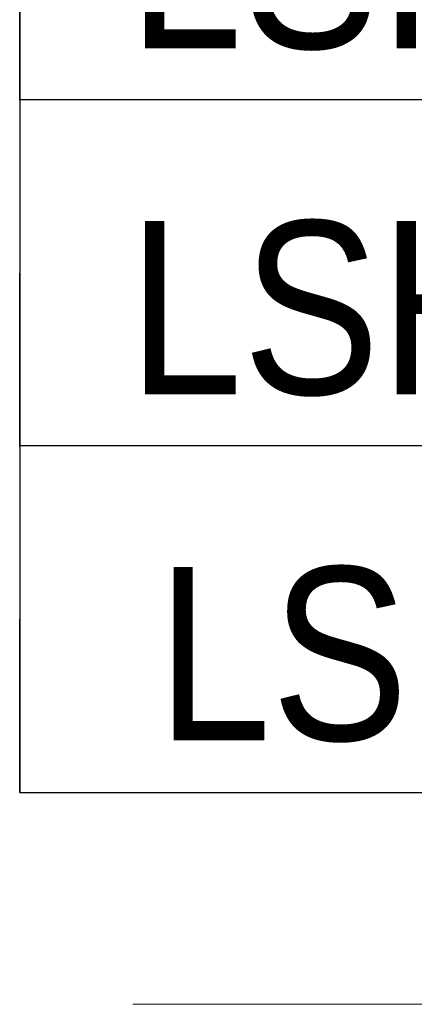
# Model space of a CAD drawing. Header units: millimetres. Extents: x 2069 to 83669, y 801 to 118701.
# Tile 49 of 145: x 33570 to 34139, y 40554 to 41974. Entities that reach past the tile are written whole.
import ezdxf
from ezdxf.enums import TextEntityAlignment as Align

# ---------------------------------------------------------------- set-up
doc = ezdxf.new("R2010")
doc.units = ezdxf.units.MM
doc.set_wipeout_variables(frame=1)
doc.layers.add('КИП_выноска', color=6, linetype='Continuous', lineweight=25)
doc.layers.add('Перекрытия', color=7, linetype='Continuous', lineweight=18)
doc.styles.add('Arial', font='arial.ttf', dxfattribs={"width": 0.85, "height": 350})
doc.styles.add('GOST 2.304', font='simplex.shx', dxfattribs={"width": 0.65, "oblique": 15})
doc.styles.get("Standard").update_dxf_attribs({"font": 'arial.ttf'})

# ---------------------------------------------------------------- blocks, each defined once
blk = doc.blocks.new('135_SLK_GD_AR_rvt-1-Оборудование_B2_-11_400__На лист секция 6_-11_400')
at = {"layer": 'Перекрытия', "color": 253, "true_color": 0xaaaaaa}
blk.add_line((-13024533.6, -9250300.3), (-13024109.7, -9250300.3), dxfattribs=at)
blk = doc.blocks.new('A$C946fac60')
at = {"lineweight": 5}
blk.add_blockref('135_SLK_GD_AR_rvt-1-Оборудование_B2_-11_400__На лист секция 6_-11_400', (13055312.4, 9268031.9), dxfattribs=at)
blk = doc.blocks.new('*U216')
at = {"color": 0, "linetype": 'Continuous', "lineweight": 30, "ltscale": 75, "width": 0.85, "flags": 104}
blk.add_attdef('ПРИМЕЧАНИЕ_1', text='', height=2.5, dxfattribs=at).set_placement((8, 3.611), align=Align.BOTTOM_CENTER)
at = {"color": 0, "lineweight": 30, "width": 0.85, "flags": 104}
blk.add_attdef('ПРИМЕЧАНИЕ_2', text='', height=2.5, dxfattribs=at).set_placement((8, -7.53), align=Align.BOTTOM_CENTER)
at = {"color": 0, "lineweight": 30, "style": 'GOST 2.304', "width": 0.85}
for tag, p in [('ИМЯ_КАБЕЛЯ_2', (8, -7.5)), ('ИМЯ_КАБЕЛЯ_3', (8, -12.5)), ('ИМЯ_КАБЕЛЯ_4', (8, -17.5)), ('ИМЯ_КАБЕЛЯ_5', (8, -22.5)), ('ИМЯ_КАБЕЛЯ_6', (8, -27.5)), ('ИМЯ_КАБЕЛЯ_7', (8, -32.5)), ('ИМЯ_КАБЕЛЯ_8', (8, -37.5)), ('ИМЯ_КАБЕЛЯ_9', (8, -42.5))]:
    blk.add_attdef(tag, text='', height=2.5, dxfattribs=at).set_placement(p, align=Align.BOTTOM_CENTER)
at = {"linetype": 'Continuous'}
blk.add_wipeout([(0, 2.5), (16, 2.5), (16, -2.5), (0, -2.5)], dxfattribs=at)
at = {"color": 0}
blk.add_line((0, -2.5), (0, 0), dxfattribs=at)
at = {"color": 0, "linetype": 'Continuous'}
blk.add_lwpolyline([(0, -2.5), (16, -2.5), (16, 2.5), (0, 2.5)], close=True, dxfattribs=at)
at = {"color": 0, "lineweight": 30, "style": 'GOST 2.304', "width": 0.85}
blk.add_attdef('ИМЯ_КАБЕЛЯ_1', text='', height=2.5, dxfattribs=at).set_placement((8, -2.5), align=Align.BOTTOM_CENTER)

msp = doc.modelspace()

# ---------------------------------------------------------------- block references
msp.add_blockref('A$C946fac60', (2954.3, 22822.3))

# ---------------------------------------------------------------- next in the draw order: block references
at = {"layer": 'КИП_выноска'}
ref = msp.add_blockref('*U216', (33569.9, 42107.6), dxfattribs=dict(at, xscale=100, yscale=100, zscale=100))
ref.add_attrib('ИМЯ_КАБЕЛЯ_1', 'LSНС1.1 ', dxfattribs={"layer": '0', "color": 0, "lineweight": 30, "height": 250, "style": 'Arial', "width": 0.85}).set_placement((34369.9, 41857.6), align=Align.BOTTOM_CENTER)

# ---------------------------------------------------------------- next in the draw order: block references
ref = msp.add_blockref('*U216', (33569.9, 41608.6), dxfattribs=dict(at, xscale=100, yscale=100, zscale=100))
ref.add_attrib('ИМЯ_КАБЕЛЯ_1', 'LSНС1.2 ', dxfattribs={"layer": '0', "color": 0, "lineweight": 30, "height": 250, "style": 'Arial', "width": 0.85}).set_placement((34369.9, 41358.6), align=Align.BOTTOM_CENTER)

# ---------------------------------------------------------------- next in the draw order: block references
ref = msp.add_blockref('*U216', (33569.9, 41109.6), dxfattribs=dict(at, xscale=100, yscale=100, zscale=100))
ref.add_attrib('ИМЯ_КАБЕЛЯ_1', 'LSНС1.3', dxfattribs={"layer": '0', "color": 0, "lineweight": 30, "height": 250, "style": 'Arial', "width": 0.85}).set_placement((34369.9, 40859.6), align=Align.BOTTOM_CENTER)

doc.saveas('drawing.dxf')
